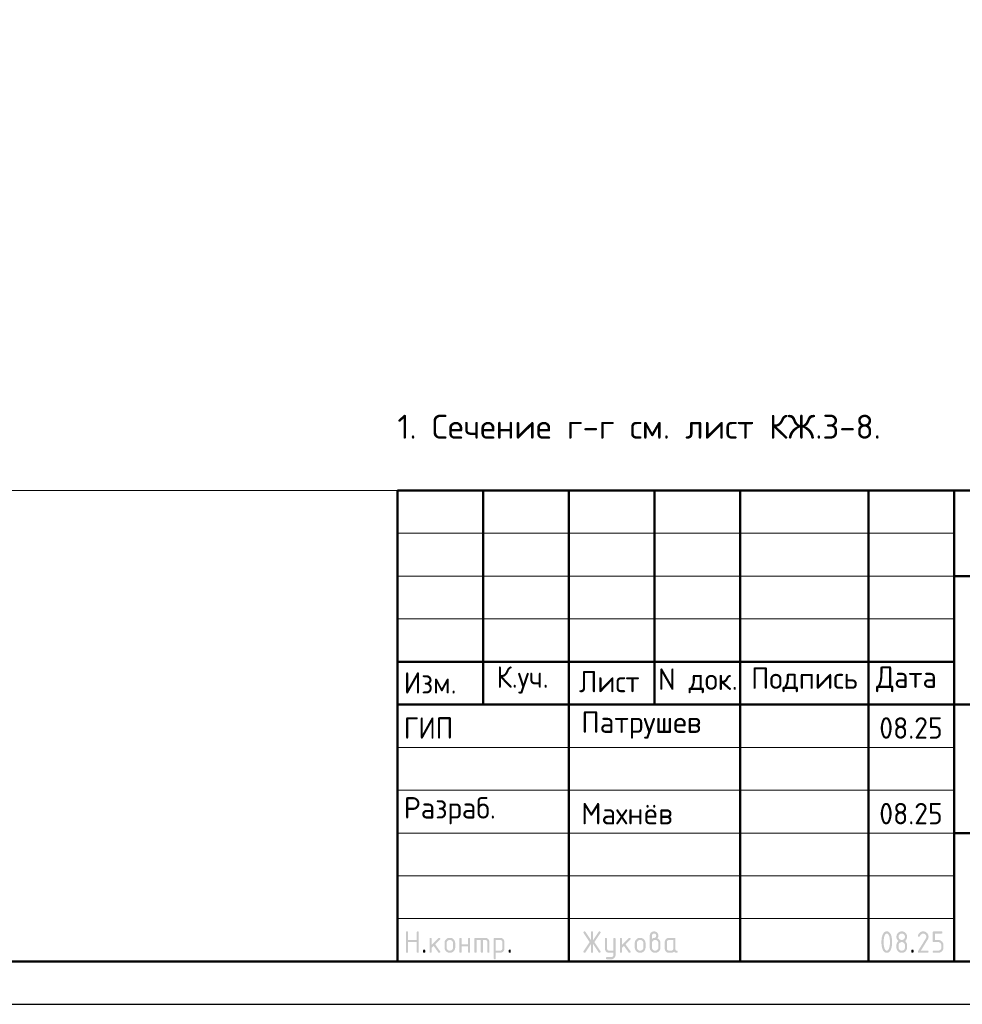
# Model space of a CAD drawing. Header units: millimetres. Extents: x 0 to 59400, y 0 to 42000.
# Tile 22 of 35: x 35989 to 46994, y 0 to 11495. Entities that reach past the tile are written whole.
import ezdxf

# ---------------------------------------------------------------- set-up
doc = ezdxf.new("R2010")
doc.units = ezdxf.units.MM
doc.layers.add('Standard', color=7, linetype='Continuous', lineweight=25)
doc.styles.add('ISOCPEUR', font='txt')

msp = doc.modelspace()

# ---------------------------------------------------------------- hatches: boundary and pattern name
at = {"layer": 'Standard', "linetype": 'Continuous', "lineweight": 25, "transparency": 33554687}
for points in [[(40499, 614), (40499, 839), (40499, 840), (40499, 842), (40499, 843), (40500, 844), (40500, 845), (40501, 846), (40501, 847), (40502, 848), (40503, 849), (40504, 850), (40505, 850), (40506, 851), (40507, 851), (40509, 851), (40510, 851), (40512, 851), (40513, 851), (40515, 851), (40516, 851), (40517, 851), (40518, 850), (40519, 850), (40520, 849), (40521, 848), (40522, 847), (40522, 846), (40523, 845), (40523, 844), (40524, 843), (40524, 842), (40524, 840), (40524, 839), (40524, 751), (40624, 751), (40624, 839), (40624, 840), (40624, 842), (40624, 843), (40625, 844), (40625, 845), (40626, 846), (40626, 847), (40627, 848), (40628, 849), (40629, 850), (40630, 850), (40631, 851), (40632, 851), (40633, 851), (40635, 851), (40636, 851), (40638, 851), (40639, 851), (40641, 851), (40642, 851), (40643, 850), (40644, 850), (40645, 849), (40646, 848), (40647, 847), (40647, 846), (40648, 845), (40648, 844), (40649, 843), (40649, 842), (40649, 840), (40649, 839), (40649, 614), (40649, 612), (40649, 611), (40649, 609), (40648, 608), (40648, 607), (40647, 606), (40647, 605), (40646, 604), (40645, 604), (40644, 603), (40643, 602), (40642, 602), (40641, 602), (40639, 601), (40638, 601), (40636, 601), (40635, 601), (40633, 601), (40632, 602), (40631, 602), (40630, 602), (40629, 603), (40628, 604), (40627, 604), (40626, 605), (40626, 606), (40625, 607), (40625, 608), (40624, 609), (40624, 611), (40624, 612), (40624, 614), (40624, 726), (40524, 726), (40524, 614), (40524, 612), (40524, 611), (40524, 609), (40523, 608), (40523, 607), (40522, 606), (40522, 605), (40521, 604), (40520, 604), (40519, 603), (40518, 602), (40517, 602), (40516, 602), (40515, 601), (40513, 601), (40512, 601), (40510, 601), (40509, 601), (40507, 602), (40506, 602), (40505, 602), (40504, 603), (40503, 604), (40502, 604), (40501, 605), (40501, 606), (40500, 607), (40500, 608), (40499, 609), (40499, 611), (40499, 612)], [(42659, 704), (42594, 607), (42593, 605), (42592, 604), (42591, 603), (42590, 603), (42588, 602), (42587, 602), (42585, 601), (42583, 601), (42582, 601), (42580, 601), (42579, 602), (42578, 602), (42577, 603), (42576, 603), (42575, 604), (42574, 605), (42573, 605), (42573, 606), (42572, 607), (42572, 609), (42571, 610), (42571, 611), (42571, 613), (42571, 614), (42571, 616), (42572, 618), (42572, 619), (42573, 621), (42643, 726), (42573, 832), (42572, 833), (42572, 835), (42571, 837), (42571, 838), (42571, 840), (42571, 841), (42571, 843), (42572, 844), (42572, 845), (42573, 846), (42573, 847), (42574, 848), (42575, 849), (42576, 849), (42577, 850), (42578, 850), (42579, 851), (42581, 851), (42582, 851), (42584, 851), (42585, 851), (42587, 851), (42588, 851), (42589, 850), (42591, 849), (42592, 848), (42593, 847), (42594, 846), (42659, 749), (42659, 839), (42659, 840), (42659, 842), (42659, 843), (42659, 844), (42660, 845), (42660, 846), (42661, 847), (42662, 848), (42662, 849), (42663, 850), (42664, 850), (42666, 851), (42667, 851), (42668, 851), (42669, 851), (42671, 851), (42673, 851), (42674, 851), (42675, 851), (42677, 851), (42678, 850), (42679, 850), (42680, 849), (42680, 848), (42681, 847), (42682, 846), (42682, 845), (42683, 844), (42683, 843), (42683, 842), (42684, 840), (42684, 839), (42684, 749), (42748, 846), (42749, 847), (42750, 848), (42751, 849), (42753, 850), (42754, 851), (42756, 851), (42757, 851), (42759, 851), (42760, 851), (42761, 851), (42762, 851), (42763, 850), (42765, 850), (42766, 849), (42767, 848), (42767, 847), (42768, 847), (42769, 846), (42770, 845), (42770, 843), (42771, 842), (42771, 841), (42771, 840), (42771, 839), (42771, 837), (42771, 835), (42770, 833), (42769, 832), (42699, 726), (42769, 621), (42770, 619), (42771, 617), (42771, 616), (42771, 614), (42771, 613), (42771, 611), (42771, 610), (42770, 609), (42770, 608), (42769, 607), (42768, 606), (42768, 605), (42767, 604), (42766, 603), (42765, 603), (42764, 602), (42763, 602), (42761, 602), (42760, 601), (42759, 601), (42757, 601), (42756, 602), (42754, 602), (42753, 603), (42751, 603), (42750, 604), (42749, 605), (42748, 607), (42684, 704), (42684, 614), (42684, 612), (42683, 611), (42683, 609), (42683, 608), (42682, 607), (42682, 606), (42681, 605), (42680, 604), (42680, 604), (42679, 603), (42678, 602), (42677, 602), (42675, 602), (42674, 601), (42673, 601), (42671, 601), (42669, 601), (42668, 601), (42667, 602), (42666, 602), (42664, 602), (42663, 603), (42662, 604), (42662, 604), (42661, 605), (42660, 606), (42660, 607), (42659, 608), (42659, 609), (42659, 611), (42659, 612), (42659, 614)], [(46537, 851), (46540, 851), (46544, 851), (46547, 851), (46550, 850), (46553, 850), (46556, 849), (46558, 848), (46561, 847), (46564, 846), (46567, 844), (46569, 843), (46572, 841), (46574, 839), (46577, 837), (46579, 835), (46581, 833), (46584, 831), (46586, 828), (46588, 826), (46589, 823), (46591, 821), (46592, 818), (46594, 816), (46595, 813), (46596, 810), (46597, 807), (46598, 804), (46598, 801), (46599, 798), (46599, 795), (46600, 792), (46600, 789), (46600, 784), (46599, 780), (46598, 775), (46597, 771), (46595, 766), (46593, 762), (46591, 757), (46588, 753), (46510, 626), (46587, 626), (46589, 626), (46590, 626), (46591, 626), (46593, 626), (46594, 625), (46595, 625), (46596, 624), (46597, 623), (46597, 622), (46598, 621), (46598, 620), (46599, 619), (46599, 618), (46599, 617), (46600, 615), (46600, 614), (46600, 612), (46599, 611), (46599, 610), (46599, 608), (46598, 607), (46598, 606), (46597, 605), (46597, 604), (46596, 604), (46595, 603), (46594, 602), (46593, 602), (46591, 602), (46590, 601), (46589, 601), (46587, 601), (46487, 601), (46486, 601), (46484, 601), (46483, 602), (46482, 602), (46481, 602), (46480, 603), (46479, 604), (46478, 604), (46477, 605), (46476, 606), (46476, 607), (46475, 608), (46475, 609), (46475, 611), (46475, 612), (46475, 614), (46475, 616), (46475, 617), (46476, 619), (46477, 621), (46568, 768), (46570, 771), (46571, 773), (46572, 776), (46573, 778), (46574, 781), (46574, 783), (46575, 786), (46575, 789), (46575, 793), (46574, 796), (46573, 800), (46572, 803), (46571, 806), (46568, 809), (46566, 813), (46564, 815), (46561, 818), (46558, 820), (46555, 822), (46552, 823), (46548, 825), (46545, 826), (46541, 826), (46537, 826), (46535, 826), (46532, 826), (46529, 825), (46527, 824), (46524, 823), (46522, 822), (46519, 820), (46517, 818), (46514, 816), (46512, 814), (46510, 812), (46507, 809), (46505, 806), (46503, 802), (46500, 799), (46498, 795), (46497, 793), (46496, 792), (46495, 791), (46494, 790), (46492, 790), (46491, 789), (46489, 789), (46487, 789), (46486, 789), (46484, 789), (46483, 789), (46482, 790), (46481, 790), (46480, 791), (46479, 791), (46478, 792), (46477, 793), (46476, 794), (46476, 795), (46475, 796), (46475, 797), (46475, 798), (46475, 800), (46475, 801), (46475, 803), (46475, 804), (46475, 805), (46476, 806), (46479, 812), (46482, 817), (46485, 822), (46488, 826), (46492, 830), (46495, 834), (46499, 837), (46503, 840), (46507, 843), (46511, 845), (46515, 847), (46519, 848), (46523, 850), (46528, 851), (46532, 851)], [(46650, 739), (46650, 839), (46650, 840), (46650, 842), (46650, 843), (46650, 844), (46651, 845), (46651, 846), (46652, 847), (46653, 848), (46653, 849), (46654, 850), (46655, 850), (46657, 851), (46658, 851), (46659, 851), (46660, 851), (46662, 851), (46749, 851), (46751, 851), (46752, 851), (46754, 851), (46755, 851), (46756, 850), (46757, 850), (46758, 849), (46759, 848), (46759, 847), (46760, 846), (46761, 845), (46761, 844), (46761, 843), (46762, 842), (46762, 840), (46762, 839), (46762, 837), (46762, 836), (46761, 834), (46761, 833), (46761, 832), (46760, 831), (46759, 830), (46759, 829), (46758, 829), (46757, 828), (46756, 827), (46755, 827), (46754, 827), (46752, 826), (46751, 826), (46749, 826), (46675, 826), (46675, 751), (46712, 751), (46715, 751), (46718, 751), (46721, 751), (46724, 750), (46727, 750), (46730, 749), (46733, 748), (46736, 747), (46739, 746), (46741, 744), (46744, 743), (46747, 741), (46749, 739), (46751, 737), (46754, 735), (46756, 733), (46758, 731), (46760, 728), (46762, 726), (46764, 723), (46766, 721), (46767, 718), (46769, 715), (46770, 713), (46771, 710), (46772, 707), (46773, 704), (46773, 701), (46774, 698), (46774, 695), (46774, 692), (46774, 689), (46774, 664), (46774, 661), (46774, 657), (46774, 654), (46773, 651), (46773, 648), (46772, 645), (46771, 643), (46770, 640), (46769, 637), (46767, 634), (46766, 632), (46764, 629), (46762, 627), (46760, 624), (46758, 622), (46756, 620), (46754, 617), (46751, 615), (46749, 613), (46746, 612), (46744, 610), (46741, 608), (46739, 607), (46736, 606), (46733, 605), (46730, 604), (46727, 603), (46724, 602), (46721, 602), (46718, 602), (46715, 601), (46712, 601), (46662, 601), (46660, 601), (46659, 601), (46658, 602), (46657, 602), (46655, 602), (46654, 603), (46653, 604), (46653, 604), (46652, 605), (46651, 606), (46651, 607), (46650, 608), (46650, 610), (46650, 611), (46650, 612), (46650, 614), (46650, 615), (46650, 617), (46650, 618), (46650, 619), (46651, 620), (46651, 621), (46652, 622), (46653, 623), (46653, 624), (46654, 625), (46655, 625), (46657, 626), (46658, 626), (46659, 626), (46660, 626), (46662, 626), (46712, 626), (46716, 626), (46719, 627), (46723, 628), (46726, 629), (46730, 630), (46733, 632), (46736, 634), (46738, 637), (46741, 640), (46743, 643), (46745, 646), (46747, 649), (46748, 653), (46749, 656), (46749, 660), (46749, 664), (46749, 689), (46749, 693), (46749, 696), (46748, 700), (46747, 703), (46745, 707), (46743, 710), (46741, 713), (46738, 715), (46736, 718), (46733, 720), (46730, 722), (46726, 724), (46723, 725), (46719, 726), (46716, 726), (46712, 726), (46662, 726), (46660, 726), (46659, 726), (46658, 727), (46657, 727), (46655, 727), (46654, 728), (46653, 729), (46653, 729), (46652, 730), (46651, 731), (46651, 732), (46650, 733), (46650, 734), (46650, 736), (46650, 737)], [(40799, 694), (40878, 773), (40878, 773), (40879, 774), (40880, 775), (40882, 775), (40883, 776), (40884, 776), (40885, 776), (40886, 776), (40888, 776), (40889, 776), (40891, 776), (40892, 775), (40893, 775), (40894, 774), (40895, 774), (40896, 773), (40897, 772), (40897, 771), (40898, 770), (40898, 769), (40899, 768), (40899, 767), (40899, 765), (40899, 764), (40899, 762), (40899, 761), (40898, 760), (40898, 759), (40897, 758), (40897, 757), (40896, 756), (40895, 755), (40840, 700), (40896, 621), (40898, 619), (40898, 617), (40899, 616), (40899, 614), (40899, 612), (40899, 611), (40899, 609), (40898, 608), (40898, 607), (40897, 606), (40897, 605), (40896, 604), (40895, 604), (40894, 603), (40893, 602), (40892, 602), (40891, 602), (40889, 601), (40888, 601), (40886, 601), (40885, 601), (40883, 602), (40882, 602), (40880, 603), (40879, 603), (40878, 604), (40877, 605), (40876, 607), (40822, 682), (40799, 659), (40799, 614), (40799, 612), (40799, 611), (40799, 609), (40798, 608), (40798, 607), (40797, 606), (40797, 605), (40796, 604), (40795, 604), (40794, 603), (40793, 602), (40792, 602), (40791, 602), (40789, 601), (40788, 601), (40786, 601), (40785, 601), (40783, 601), (40782, 602), (40781, 602), (40780, 602), (40779, 603), (40778, 604), (40777, 604), (40776, 605), (40776, 606), (40775, 607), (40775, 608), (40774, 609), (40774, 611), (40774, 612), (40774, 614), (40774, 764), (40774, 765), (40774, 767), (40774, 768), (40775, 769), (40775, 770), (40776, 771), (40776, 772), (40777, 773), (40778, 774), (40779, 774), (40780, 775), (40781, 775), (40782, 776), (40783, 776), (40785, 776), (40786, 776), (40788, 776), (40789, 776), (40791, 776), (40792, 775), (40793, 775), (40794, 774), (40795, 774), (40796, 773), (40797, 772), (40797, 771), (40798, 770), (40798, 769), (40799, 768), (40799, 767), (40799, 765), (40799, 764)], [(41149, 676), (41149, 614), (41149, 612), (41148, 611), (41148, 609), (41148, 608), (41147, 607), (41147, 606), (41146, 605), (41146, 604), (41145, 604), (41144, 603), (41143, 602), (41142, 602), (41140, 602), (41139, 601), (41138, 601), (41136, 601), (41135, 601), (41133, 601), (41132, 602), (41131, 602), (41129, 602), (41129, 603), (41128, 604), (41127, 604), (41126, 605), (41125, 606), (41125, 607), (41124, 608), (41124, 609), (41124, 611), (41124, 612), (41124, 614), (41124, 764), (41124, 765), (41124, 767), (41124, 768), (41124, 769), (41125, 770), (41125, 771), (41126, 772), (41127, 773), (41128, 774), (41129, 774), (41129, 775), (41131, 775), (41132, 776), (41133, 776), (41135, 776), (41136, 776), (41138, 776), (41139, 776), (41140, 776), (41142, 775), (41143, 775), (41144, 774), (41145, 774), (41146, 773), (41146, 772), (41147, 771), (41147, 770), (41148, 769), (41148, 768), (41148, 767), (41149, 765), (41149, 764), (41149, 701), (41223, 701), (41223, 764), (41223, 765), (41224, 767), (41224, 768), (41224, 769), (41225, 770), (41225, 771), (41226, 772), (41226, 773), (41227, 774), (41228, 774), (41229, 775), (41230, 775), (41232, 776), (41233, 776), (41234, 776), (41236, 776), (41237, 776), (41239, 776), (41240, 776), (41241, 775), (41243, 775), (41243, 774), (41244, 774), (41245, 773), (41246, 772), (41247, 771), (41247, 770), (41248, 769), (41248, 768), (41248, 767), (41248, 765), (41248, 764), (41248, 614), (41248, 612), (41248, 611), (41248, 609), (41248, 608), (41247, 607), (41247, 606), (41246, 605), (41245, 604), (41244, 604), (41243, 603), (41243, 602), (41241, 602), (41240, 602), (41239, 601), (41237, 601), (41236, 601), (41234, 601), (41233, 601), (41232, 602), (41230, 602), (41229, 602), (41228, 603), (41227, 604), (41226, 604), (41226, 605), (41225, 606), (41225, 607), (41224, 608), (41224, 609), (41224, 611), (41223, 612), (41223, 614), (41223, 676)], [(41311, 776), (41423, 776), (41426, 776), (41428, 776), (41431, 776), (41433, 775), (41436, 775), (41438, 774), (41440, 773), (41443, 773), (41445, 772), (41447, 770), (41449, 769), (41451, 768), (41453, 767), (41455, 765), (41457, 763), (41459, 762), (41461, 760), (41462, 758), (41464, 756), (41465, 754), (41467, 752), (41468, 750), (41469, 748), (41470, 745), (41471, 743), (41471, 741), (41472, 739), (41472, 736), (41473, 734), (41473, 731), (41473, 729), (41473, 726), (41473, 614), (41473, 612), (41473, 611), (41473, 609), (41473, 608), (41472, 607), (41472, 606), (41471, 605), (41470, 604), (41469, 604), (41468, 603), (41467, 602), (41466, 602), (41465, 602), (41464, 601), (41462, 601), (41461, 601), (41459, 601), (41458, 601), (41457, 602), (41455, 602), (41454, 602), (41453, 603), (41452, 604), (41451, 604), (41451, 605), (41450, 606), (41449, 607), (41449, 608), (41449, 609), (41448, 611), (41448, 612), (41448, 614), (41448, 726), (41448, 729), (41448, 731), (41447, 734), (41446, 736), (41446, 738), (41444, 740), (41443, 742), (41441, 744), (41439, 746), (41437, 747), (41435, 748), (41433, 749), (41431, 750), (41428, 751), (41426, 751), (41423, 751), (41398, 751), (41398, 614), (41398, 612), (41398, 611), (41398, 609), (41398, 608), (41397, 607), (41397, 606), (41396, 605), (41395, 604), (41395, 604), (41394, 603), (41393, 602), (41391, 602), (41390, 602), (41389, 601), (41387, 601), (41386, 601), (41384, 601), (41383, 601), (41382, 602), (41380, 602), (41379, 602), (41378, 603), (41377, 604), (41377, 604), (41376, 605), (41375, 606), (41375, 607), (41374, 608), (41374, 609), (41374, 611), (41373, 612), (41373, 614), (41373, 751), (41324, 751), (41324, 614), (41324, 612), (41323, 611), (41323, 609), (41323, 608), (41322, 607), (41322, 606), (41321, 605), (41320, 604), (41320, 604), (41319, 603), (41318, 602), (41316, 602), (41315, 602), (41314, 601), (41313, 601), (41311, 601), (41309, 601), (41308, 601), (41307, 602), (41306, 602), (41304, 602), (41303, 603), (41302, 604), (41302, 604), (41301, 605), (41300, 606), (41300, 607), (41299, 608), (41299, 609), (41299, 611), (41298, 612), (41298, 614), (41298, 764), (41298, 765), (41299, 767), (41299, 768), (41299, 769), (41300, 770), (41300, 771), (41301, 772), (41302, 773), (41302, 774), (41303, 774), (41304, 775), (41305, 775), (41307, 776), (41308, 776), (41309, 776)], [(42921, 576), (42921, 601), (42871, 601), (42868, 601), (42866, 602), (42863, 602), (42861, 602), (42858, 603), (42856, 603), (42854, 604), (42852, 605), (42849, 606), (42847, 607), (42845, 608), (42843, 609), (42841, 611), (42839, 612), (42837, 614), (42836, 616), (42834, 618), (42832, 620), (42831, 622), (42829, 624), (42828, 626), (42827, 628), (42826, 630), (42825, 632), (42824, 634), (42823, 637), (42822, 639), (42822, 641), (42822, 644), (42821, 646), (42821, 649), (42821, 651), (42821, 764), (42821, 765), (42821, 767), (42821, 768), (42822, 769), (42822, 770), (42823, 771), (42823, 772), (42824, 773), (42825, 774), (42826, 774), (42827, 775), (42828, 775), (42829, 776), (42831, 776), (42832, 776), (42834, 776), (42835, 776), (42837, 776), (42838, 776), (42839, 775), (42840, 775), (42841, 774), (42842, 774), (42843, 773), (42844, 772), (42844, 771), (42845, 770), (42845, 769), (42846, 768), (42846, 767), (42846, 765), (42846, 764), (42846, 651), (42846, 649), (42847, 646), (42847, 644), (42848, 642), (42849, 640), (42850, 638), (42852, 636), (42854, 634), (42855, 632), (42857, 630), (42859, 629), (42862, 628), (42864, 627), (42866, 627), (42868, 626), (42871, 626), (42921, 626), (42921, 764), (42921, 765), (42921, 767), (42921, 768), (42922, 769), (42922, 770), (42923, 771), (42923, 772), (42924, 773), (42925, 774), (42926, 774), (42927, 775), (42928, 775), (42929, 776), (42930, 776), (42932, 776), (42933, 776), (42935, 776), (42936, 776), (42938, 776), (42939, 775), (42940, 775), (42941, 774), (42942, 774), (42943, 773), (42944, 772), (42944, 771), (42945, 770), (42945, 769), (42945, 768), (42946, 767), (42946, 765), (42946, 764), (42946, 576), (42946, 574), (42946, 571), (42945, 569), (42945, 566), (42945, 564), (42944, 562), (42943, 559), (42942, 557), (42941, 555), (42940, 553), (42939, 551), (42938, 549), (42937, 547), (42935, 545), (42933, 543), (42932, 541), (42930, 539), (42928, 538), (42926, 536), (42924, 535), (42922, 533), (42920, 532), (42918, 531), (42916, 530), (42914, 529), (42911, 528), (42909, 528), (42907, 527), (42904, 527), (42902, 527), (42899, 526), (42897, 526), (42846, 526), (42845, 526), (42843, 527), (42842, 527), (42841, 527), (42840, 528), (42839, 528), (42838, 529), (42837, 529), (42836, 530), (42835, 531), (42835, 532), (42834, 533), (42834, 535), (42834, 536), (42834, 537), (42834, 539), (42834, 540), (42834, 541), (42834, 542), (42835, 544), (42835, 545), (42836, 546), (42836, 547), (42837, 548), (42838, 549), (42839, 549), (42840, 550), (42842, 550), (42843, 551), (42844, 551), (42845, 551), (42846, 551), (42896, 551), (42899, 551), (42901, 552), (42903, 552), (42906, 553), (42908, 554), (42910, 555), (42912, 557), (42914, 558), (42915, 560), (42917, 562), (42918, 564), (42919, 566), (42920, 568), (42920, 571), (42921, 573)], [(43021, 694), (43100, 773), (43100, 773), (43101, 774), (43102, 775), (43104, 775), (43105, 776), (43106, 776), (43107, 776), (43108, 776), (43110, 776), (43111, 776), (43113, 776), (43114, 775), (43115, 775), (43116, 774), (43117, 774), (43118, 773), (43119, 772), (43119, 771), (43120, 770), (43120, 769), (43121, 768), (43121, 767), (43121, 765), (43121, 764), (43121, 762), (43121, 761), (43121, 760), (43120, 759), (43120, 758), (43119, 757), (43118, 756), (43117, 755), (43062, 700), (43119, 621), (43120, 619), (43120, 617), (43121, 616), (43121, 614), (43121, 612), (43121, 611), (43121, 609), (43120, 608), (43120, 607), (43119, 606), (43119, 605), (43118, 604), (43117, 604), (43116, 603), (43115, 602), (43114, 602), (43113, 602), (43111, 601), (43110, 601), (43108, 601), (43107, 601), (43105, 602), (43104, 602), (43103, 603), (43101, 603), (43100, 604), (43099, 605), (43098, 607), (43044, 682), (43021, 659), (43021, 614), (43021, 612), (43021, 611), (43021, 609), (43020, 608), (43020, 607), (43019, 606), (43019, 605), (43018, 604), (43017, 604), (43016, 603), (43015, 602), (43014, 602), (43013, 602), (43011, 601), (43010, 601), (43008, 601), (43007, 601), (43006, 601), (43004, 602), (43003, 602), (43002, 602), (43001, 603), (43000, 604), (42999, 604), (42998, 605), (42998, 606), (42997, 607), (42997, 608), (42996, 609), (42996, 611), (42996, 612), (42996, 614), (42996, 764), (42996, 765), (42996, 767), (42996, 768), (42997, 769), (42997, 770), (42998, 771), (42998, 772), (42999, 773), (43000, 774), (43001, 774), (43002, 775), (43003, 775), (43004, 776), (43006, 776), (43007, 776), (43008, 776), (43010, 776), (43011, 776), (43013, 776), (43014, 775), (43015, 775), (43016, 774), (43017, 774), (43018, 773), (43019, 772), (43019, 771), (43020, 770), (43020, 769), (43021, 768), (43021, 767), (43021, 765), (43021, 764)], [(40699, 626), (40699, 628), (40699, 629), (40699, 631), (40700, 632), (40700, 633), (40701, 634), (40701, 635), (40702, 636), (40703, 637), (40704, 637), (40705, 638), (40706, 638), (40707, 638), (40709, 639), (40710, 639), (40712, 639), (40713, 639), (40714, 639), (40716, 638), (40717, 638), (40718, 638), (40719, 637), (40720, 637), (40721, 636), (40722, 635), (40722, 634), (40723, 633), (40723, 632), (40724, 631), (40724, 629), (40724, 628), (40724, 626), (40724, 614), (40724, 612), (40724, 611), (40724, 610), (40723, 608), (40723, 607), (40722, 606), (40722, 605), (40721, 604), (40720, 604), (40719, 603), (40718, 602), (40717, 602), (40716, 602), (40714, 601), (40713, 601), (40712, 601), (40710, 601), (40709, 601), (40707, 602), (40706, 602), (40705, 602), (40704, 603), (40703, 604), (40702, 604), (40701, 605), (40701, 606), (40700, 607), (40700, 608), (40699, 610), (40699, 611), (40699, 612), (40699, 614)], [(41698, 626), (41698, 628), (41698, 629), (41699, 631), (41699, 632), (41699, 633), (41700, 634), (41701, 635), (41701, 636), (41702, 637), (41703, 637), (41704, 638), (41705, 638), (41707, 638), (41708, 639), (41709, 639), (41711, 639), (41712, 639), (41714, 639), (41715, 638), (41716, 638), (41717, 638), (41718, 637), (41719, 637), (41720, 636), (41721, 635), (41722, 634), (41722, 633), (41723, 632), (41723, 631), (41723, 629), (41723, 628), (41723, 626), (41723, 614), (41723, 612), (41723, 611), (41723, 610), (41723, 608), (41722, 607), (41722, 606), (41721, 605), (41720, 604), (41719, 604), (41718, 603), (41717, 602), (41716, 602), (41715, 602), (41714, 601), (41712, 601), (41711, 601), (41709, 601), (41708, 601), (41707, 602), (41705, 602), (41704, 602), (41703, 603), (41702, 604), (41701, 604), (41701, 605), (41700, 606), (41699, 607), (41699, 608), (41699, 610), (41698, 611), (41698, 612), (41698, 614)], [(46400, 626), (46400, 628), (46400, 629), (46400, 631), (46401, 632), (46401, 633), (46402, 634), (46402, 635), (46403, 636), (46404, 637), (46405, 637), (46406, 638), (46407, 638), (46408, 638), (46409, 639), (46411, 639), (46412, 639), (46414, 639), (46415, 639), (46417, 638), (46418, 638), (46419, 638), (46420, 637), (46421, 637), (46422, 636), (46423, 635), (46423, 634), (46424, 633), (46424, 632), (46424, 631), (46425, 629), (46425, 628), (46425, 626), (46425, 614), (46425, 612), (46425, 611), (46424, 610), (46424, 608), (46424, 607), (46423, 606), (46423, 605), (46422, 604), (46421, 604), (46420, 603), (46419, 602), (46418, 602), (46417, 602), (46415, 601), (46414, 601), (46412, 601), (46411, 601), (46409, 601), (46408, 602), (46407, 602), (46406, 602), (46405, 603), (46404, 604), (46403, 604), (46402, 605), (46402, 606), (46401, 607), (46401, 608), (46400, 610), (46400, 611), (46400, 612), (46400, 614)]]:
    msp.add_hatch(color=7, dxfattribs=at).paths.add_polyline_path(points, flags=16)
h = msp.add_hatch(color=7, dxfattribs=at)
h.paths.add_polyline_path([(43371, 764), (43375, 767), (43379, 769), (43382, 772), (43386, 773), (43390, 775), (43393, 775), (43397, 776), (43400, 776), (43402, 776), (43404, 777), (43406, 777), (43407, 778), (43409, 779), (43411, 781), (43413, 783), (43414, 785), (43416, 787), (43417, 789), (43418, 791), (43419, 793), (43420, 795), (43420, 797), (43421, 799), (43421, 801), (43421, 804), (43420, 806), (43420, 809), (43419, 811), (43418, 813), (43417, 815), (43415, 817), (43414, 819), (43412, 821), (43410, 822), (43408, 824), (43405, 824), (43403, 825), (43401, 826), (43398, 826), (43396, 826), (43393, 826), (43391, 826), (43388, 825), (43386, 824), (43384, 823), (43382, 822), (43380, 821), (43378, 819), (43376, 817), (43375, 815), (43373, 813), (43373, 811), (43372, 809), (43371, 806), (43371, 804), (43371, 801)])
h.paths.add_polyline_path([(43433, 771), (43437, 769), (43441, 767), (43445, 765), (43448, 762), (43452, 759), (43455, 756), (43458, 752), (43460, 748), (43463, 744), (43465, 740), (43467, 736), (43468, 732), (43469, 727), (43470, 723), (43470, 718), (43470, 714), (43470, 664), (43470, 661), (43470, 657), (43470, 654), (43469, 651), (43469, 648), (43468, 645), (43467, 642), (43466, 640), (43465, 637), (43463, 634), (43462, 632), (43460, 629), (43458, 627), (43456, 624), (43454, 622), (43452, 619), (43450, 617), (43448, 615), (43445, 613), (43443, 612), (43440, 610), (43437, 608), (43435, 607), (43432, 606), (43429, 605), (43426, 604), (43424, 603), (43421, 602), (43418, 602), (43414, 602), (43411, 601), (43408, 601), (43405, 601), (43402, 602), (43399, 602), (43396, 602), (43393, 603), (43390, 604), (43387, 605), (43384, 606), (43381, 607), (43379, 608), (43376, 610), (43373, 612), (43371, 613), (43368, 615), (43366, 617), (43364, 620), (43362, 622), (43360, 624), (43358, 627), (43356, 629), (43354, 632), (43353, 634), (43351, 637), (43350, 640), (43349, 643), (43348, 645), (43347, 648), (43347, 651), (43346, 654), (43346, 657), (43346, 661), (43346, 664), (43346, 801), (43346, 804), (43346, 806), (43346, 809), (43347, 811), (43347, 814), (43348, 816), (43348, 818), (43349, 821), (43350, 823), (43351, 825), (43353, 827), (43354, 829), (43355, 831), (43357, 833), (43358, 835), (43360, 837), (43362, 839), (43364, 840), (43366, 842), (43368, 843), (43370, 845), (43372, 846), (43374, 847), (43376, 848), (43379, 849), (43381, 849), (43383, 850), (43386, 850), (43388, 851), (43390, 851), (43393, 851), (43396, 851), (43398, 851), (43401, 851), (43403, 851), (43406, 850), (43408, 850), (43410, 849), (43413, 849), (43415, 848), (43417, 847), (43419, 846), (43421, 844), (43423, 843), (43425, 842), (43427, 840), (43429, 839), (43431, 837), (43433, 835), (43434, 833), (43436, 831), (43437, 829), (43439, 827), (43440, 825), (43441, 823), (43442, 821), (43443, 818), (43443, 816), (43444, 814), (43445, 811), (43445, 809), (43445, 806), (43445, 804), (43445, 801), (43445, 797), (43445, 792), (43444, 788), (43442, 784), (43441, 781), (43438, 777), (43436, 774)], flags=16)
h.paths.add_polyline_path([(43445, 664), (43445, 714), (43445, 718), (43445, 721), (43444, 725), (43443, 728), (43441, 732), (43439, 735), (43437, 738), (43435, 740), (43432, 743), (43429, 745), (43426, 747), (43423, 749), (43419, 750), (43416, 751), (43412, 751), (43408, 751), (43404, 751), (43401, 751), (43397, 750), (43394, 749), (43390, 747), (43387, 745), (43384, 743), (43382, 740), (43379, 738), (43377, 735), (43375, 732), (43373, 728), (43372, 725), (43371, 721), (43371, 718), (43371, 714), (43371, 664), (43371, 660), (43371, 656), (43372, 653), (43373, 649), (43375, 646), (43377, 643), (43379, 640), (43382, 637), (43384, 634), (43387, 632), (43390, 630), (43394, 629), (43397, 628), (43401, 627), (43404, 626), (43408, 626), (43412, 626), (43416, 627), (43419, 628), (43423, 629), (43426, 630), (43429, 633), (43432, 635), (43435, 637), (43437, 640), (43439, 643), (43441, 646), (43443, 649), (43444, 653), (43445, 656), (43445, 660)])
h = msp.add_hatch(color=7, dxfattribs=at)
h.paths.add_polyline_path([(46150, 726), (46150, 734), (46149, 742), (46149, 749), (46148, 756), (46147, 764), (46146, 771), (46145, 778), (46143, 785), (46142, 790), (46141, 795), (46139, 799), (46138, 803), (46136, 807), (46134, 810), (46132, 813), (46131, 816), (46129, 818), (46127, 820), (46124, 822), (46122, 824), (46120, 825), (46118, 826), (46115, 826), (46112, 826), (46110, 826), (46108, 826), (46105, 825), (46103, 824), (46101, 822), (46099, 820), (46096, 818), (46095, 816), (46093, 813), (46091, 810), (46089, 807), (46088, 803), (46086, 799), (46085, 794), (46083, 790), (46082, 785), (46080, 778), (46079, 770), (46078, 763), (46077, 756), (46076, 749), (46076, 741), (46075, 734), (46075, 726), (46075, 719), (46076, 711), (46076, 704), (46077, 696), (46078, 689), (46079, 682), (46080, 675), (46082, 668), (46083, 663), (46084, 658), (46086, 654), (46087, 650), (46089, 646), (46091, 643), (46093, 639), (46094, 637), (46096, 634), (46098, 632), (46101, 630), (46103, 629), (46105, 628), (46107, 627), (46110, 626), (46112, 626), (46115, 626), (46118, 627), (46120, 628), (46122, 629), (46124, 630), (46127, 632), (46129, 634), (46131, 637), (46132, 639), (46134, 643), (46136, 646), (46138, 650), (46139, 654), (46141, 658), (46142, 663), (46143, 668), (46145, 675), (46146, 682), (46147, 689), (46148, 696), (46149, 704), (46149, 711), (46150, 719)])
h.paths.add_polyline_path([(46175, 726), (46175, 721), (46175, 715), (46175, 710), (46174, 705), (46174, 699), (46173, 694), (46173, 689), (46172, 685), (46171, 680), (46171, 675), (46170, 671), (46169, 666), (46168, 662), (46166, 657), (46165, 653), (46164, 649), (46162, 643), (46160, 638), (46157, 633), (46155, 628), (46152, 624), (46149, 620), (46146, 616), (46143, 613), (46140, 610), (46136, 608), (46133, 606), (46129, 604), (46125, 603), (46121, 602), (46117, 601), (46112, 601), (46108, 601), (46104, 602), (46100, 603), (46096, 604), (46092, 606), (46089, 608), (46085, 610), (46082, 613), (46079, 616), (46076, 620), (46073, 624), (46070, 628), (46068, 632), (46065, 638), (46063, 643), (46061, 649), (46060, 653), (46059, 657), (46057, 661), (46056, 666), (46055, 670), (46054, 675), (46054, 680), (46053, 684), (46052, 689), (46052, 694), (46051, 699), (46051, 705), (46050, 710), (46050, 715), (46050, 721), (46050, 726), (46050, 732), (46050, 737), (46050, 743), (46051, 748), (46051, 753), (46052, 758), (46052, 763), (46053, 768), (46054, 773), (46054, 778), (46055, 782), (46056, 787), (46057, 791), (46059, 795), (46060, 800), (46061, 804), (46063, 810), (46065, 815), (46068, 820), (46070, 825), (46073, 829), (46076, 833), (46079, 836), (46082, 839), (46085, 842), (46089, 845), (46092, 847), (46096, 848), (46100, 850), (46104, 851), (46108, 851), (46112, 851), (46117, 851), (46121, 851), (46125, 850), (46129, 848), (46133, 847), (46136, 845), (46140, 842), (46143, 839), (46146, 836), (46149, 833), (46152, 829), (46155, 824), (46157, 820), (46160, 815), (46162, 810), (46164, 804), (46165, 799), (46166, 795), (46168, 791), (46169, 787), (46170, 782), (46171, 777), (46171, 773), (46172, 768), (46173, 763), (46173, 758), (46174, 753), (46174, 748), (46175, 743), (46175, 737), (46175, 732)], flags=16)
h = msp.add_hatch(color=7, dxfattribs=at)
h.paths.add_polyline_path([(46287, 626), (46291, 626), (46295, 627), (46298, 628), (46302, 629), (46305, 630), (46308, 632), (46311, 634), (46314, 637), (46317, 640), (46319, 643), (46321, 646), (46322, 649), (46323, 653), (46324, 656), (46325, 660), (46325, 664), (46325, 689), (46325, 693), (46324, 696), (46323, 700), (46322, 703), (46321, 707), (46319, 710), (46316, 713), (46314, 715), (46311, 718), (46308, 720), (46305, 722), (46302, 724), (46298, 725), (46295, 726), (46291, 726), (46287, 726), (46283, 726), (46280, 726), (46276, 725), (46273, 724), (46270, 722), (46267, 720), (46264, 718), (46261, 715), (46258, 713), (46256, 710), (46254, 707), (46253, 703), (46251, 700), (46251, 696), (46250, 693), (46250, 689), (46250, 664), (46250, 660), (46251, 656), (46251, 653), (46253, 649), (46254, 646), (46256, 643), (46258, 640), (46261, 637), (46264, 634), (46267, 632), (46270, 630), (46273, 629), (46276, 628), (46280, 627), (46283, 626)])
h.paths.add_polyline_path([(46287, 601), (46284, 601), (46281, 602), (46278, 602), (46275, 602), (46272, 603), (46269, 604), (46266, 605), (46263, 606), (46261, 607), (46258, 608), (46255, 610), (46253, 612), (46250, 613), (46248, 615), (46245, 617), (46243, 620), (46241, 622), (46239, 624), (46237, 627), (46235, 629), (46234, 632), (46232, 634), (46231, 637), (46230, 640), (46228, 643), (46228, 645), (46227, 648), (46226, 651), (46226, 654), (46225, 657), (46225, 661), (46225, 664), (46225, 689), (46225, 693), (46225, 696), (46226, 700), (46227, 704), (46227, 707), (46228, 710), (46230, 714), (46231, 717), (46233, 720), (46235, 723), (46237, 726), (46239, 729), (46241, 731), (46244, 734), (46247, 736), (46250, 739), (46247, 741), (46244, 744), (46241, 746), (46239, 749), (46237, 752), (46235, 755), (46233, 758), (46231, 761), (46230, 764), (46228, 767), (46227, 771), (46227, 774), (46226, 778), (46225, 781), (46225, 785), (46225, 789), (46225, 792), (46225, 795), (46226, 798), (46226, 801), (46227, 804), (46228, 807), (46228, 810), (46230, 813), (46231, 816), (46232, 818), (46234, 821), (46235, 823), (46237, 826), (46239, 828), (46241, 831), (46243, 833), (46245, 835), (46248, 837), (46250, 839), (46253, 841), (46255, 843), (46258, 844), (46261, 846), (46263, 847), (46266, 848), (46269, 849), (46272, 850), (46275, 850), (46278, 851), (46281, 851), (46284, 851), (46287, 851), (46291, 851), (46294, 851), (46297, 851), (46300, 850), (46303, 850), (46306, 849), (46309, 848), (46311, 847), (46314, 846), (46317, 844), (46319, 843), (46322, 841), (46324, 839), (46327, 837), (46329, 835), (46331, 833), (46334, 831), (46336, 828), (46338, 826), (46339, 823), (46341, 821), (46343, 818), (46344, 816), (46345, 813), (46346, 810), (46347, 807), (46348, 804), (46349, 801), (46349, 798), (46349, 795), (46350, 792), (46350, 789), (46350, 785), (46349, 781), (46349, 778), (46348, 774), (46347, 771), (46346, 767), (46345, 764), (46343, 761), (46342, 758), (46340, 755), (46338, 752), (46336, 749), (46333, 746), (46331, 744), (46328, 741), (46325, 739), (46329, 735), (46333, 732), (46337, 728), (46339, 724), (46342, 719), (46344, 715), (46346, 710), (46347, 705), (46348, 704), (46348, 702), (46348, 701), (46348, 699), (46349, 697), (46349, 695), (46349, 692), (46349, 690), (46349, 687), (46349, 684), (46350, 681), (46350, 678), (46350, 675), (46350, 671), (46350, 668), (46350, 664), (46350, 661), (46349, 657), (46349, 654), (46349, 651), (46348, 648), (46347, 645), (46346, 643), (46345, 640), (46344, 637), (46343, 634), (46341, 632), (46339, 629), (46338, 627), (46336, 624), (46334, 622), (46331, 620), (46329, 617), (46327, 615), (46324, 613), (46322, 612), (46319, 610), (46317, 608), (46314, 607), (46311, 606), (46309, 605), (46306, 604), (46303, 603), (46300, 602), (46297, 602), (46294, 602), (46291, 601)], flags=16)
h.paths.add_polyline_path([(46287, 751), (46291, 751), (46295, 752), (46298, 753), (46302, 754), (46305, 755), (46308, 757), (46311, 759), (46314, 762), (46317, 765), (46319, 768), (46321, 771), (46322, 774), (46323, 778), (46324, 781), (46325, 785), (46325, 789), (46325, 793), (46324, 796), (46323, 800), (46322, 803), (46321, 806), (46319, 809), (46316, 812), (46314, 815), (46311, 818), (46308, 820), (46305, 822), (46302, 823), (46298, 825), (46295, 826), (46291, 826), (46287, 826), (46283, 826), (46280, 826), (46276, 825), (46273, 823), (46270, 822), (46267, 820), (46264, 818), (46261, 815), (46258, 813), (46256, 810), (46254, 807), (46253, 803), (46251, 800), (46251, 796), (46250, 793), (46250, 789), (46250, 785), (46251, 781), (46251, 778), (46253, 774), (46254, 771), (46256, 768), (46258, 765), (46261, 762), (46264, 759), (46267, 757), (46270, 755), (46273, 754), (46276, 753), (46280, 752), (46283, 751)])
h = msp.add_hatch(color=7, dxfattribs=at)
h.paths.add_polyline_path([(40949, 664), (40949, 714), (40949, 717), (40949, 720), (40949, 723), (40950, 726), (40950, 729), (40951, 732), (40952, 735), (40953, 738), (40954, 740), (40956, 743), (40957, 746), (40959, 748), (40961, 751), (40963, 753), (40965, 756), (40967, 758), (40969, 760), (40972, 762), (40974, 764), (40977, 766), (40979, 768), (40982, 769), (40984, 770), (40987, 772), (40990, 773), (40993, 774), (40996, 774), (40999, 775), (41002, 776), (41005, 776), (41008, 776), (41011, 776), (41014, 776), (41018, 776), (41021, 776), (41024, 775), (41027, 774), (41030, 774), (41033, 773), (41035, 772), (41038, 770), (41041, 769), (41043, 768), (41046, 766), (41048, 764), (41051, 762), (41053, 760), (41055, 758), (41058, 756), (41060, 753), (41062, 751), (41063, 749), (41065, 746), (41066, 743), (41068, 741), (41069, 738), (41070, 735), (41071, 732), (41072, 729), (41072, 726), (41073, 723), (41073, 720), (41074, 717), (41074, 714), (41074, 664), (41074, 660), (41073, 657), (41073, 654), (41072, 651), (41072, 648), (41071, 645), (41070, 642), (41069, 640), (41068, 637), (41066, 634), (41065, 632), (41063, 629), (41062, 627), (41060, 624), (41058, 622), (41055, 620), (41053, 617), (41051, 615), (41048, 613), (41046, 612), (41043, 610), (41041, 608), (41038, 607), (41035, 606), (41032, 605), (41029, 604), (41027, 603), (41024, 602), (41021, 602), (41017, 602), (41014, 601), (41011, 601), (41008, 601), (41005, 602), (41002, 602), (40999, 602), (40996, 603), (40993, 604), (40990, 605), (40987, 606), (40984, 607), (40982, 608), (40979, 610), (40977, 612), (40974, 613), (40972, 615), (40969, 617), (40967, 620), (40965, 622), (40963, 624), (40961, 627), (40959, 629), (40957, 632), (40956, 634), (40954, 637), (40953, 640), (40952, 642), (40951, 645), (40950, 648), (40950, 651), (40949, 654), (40949, 657), (40949, 660)], flags=16)
h.paths.add_polyline_path([(41048, 664), (41048, 714), (41048, 718), (41048, 721), (41047, 725), (41046, 728), (41044, 732), (41042, 735), (41040, 738), (41038, 740), (41035, 743), (41032, 745), (41029, 747), (41025, 749), (41022, 750), (41019, 751), (41015, 751), (41011, 751), (41007, 751), (41004, 751), (41000, 750), (40997, 749), (40994, 747), (40990, 745), (40987, 743), (40985, 740), (40982, 738), (40980, 735), (40978, 732), (40977, 728), (40975, 725), (40974, 721), (40974, 718), (40974, 714), (40974, 664), (40974, 660), (40974, 656), (40975, 653), (40977, 649), (40978, 646), (40980, 643), (40982, 640), (40985, 637), (40987, 634), (40990, 632), (40993, 630), (40997, 629), (41000, 628), (41004, 627), (41007, 626), (41011, 626), (41015, 626), (41019, 627), (41022, 628), (41025, 629), (41029, 630), (41032, 633), (41035, 635), (41038, 637), (41040, 640), (41042, 643), (41044, 646), (41046, 649), (41047, 653), (41048, 656), (41048, 660)])
h = msp.add_hatch(color=7, dxfattribs=at)
h.paths.add_polyline_path([(41523, 764), (41523, 765), (41524, 767), (41524, 768), (41524, 769), (41525, 770), (41525, 771), (41526, 772), (41527, 773), (41527, 774), (41528, 774), (41529, 775), (41530, 775), (41532, 776), (41533, 776), (41534, 776), (41536, 776), (41598, 776), (41601, 776), (41603, 776), (41606, 776), (41608, 775), (41611, 775), (41613, 774), (41615, 773), (41618, 773), (41620, 772), (41622, 770), (41624, 769), (41626, 768), (41628, 767), (41630, 765), (41632, 763), (41634, 762), (41636, 760), (41637, 758), (41639, 756), (41640, 754), (41641, 752), (41643, 750), (41644, 748), (41645, 746), (41645, 743), (41646, 741), (41647, 739), (41647, 736), (41648, 734), (41648, 731), (41648, 729), (41648, 726), (41648, 651), (41648, 649), (41648, 646), (41648, 644), (41647, 641), (41647, 639), (41646, 637), (41645, 634), (41645, 632), (41644, 630), (41643, 628), (41641, 626), (41640, 624), (41639, 622), (41637, 620), (41636, 618), (41634, 616), (41632, 614), (41630, 612), (41628, 611), (41626, 609), (41624, 608), (41622, 607), (41620, 606), (41618, 605), (41615, 604), (41613, 603), (41611, 603), (41608, 602), (41606, 602), (41603, 602), (41601, 601), (41598, 601), (41548, 601), (41548, 539), (41548, 537), (41548, 536), (41548, 535), (41548, 533), (41547, 532), (41547, 531), (41546, 530), (41545, 529), (41545, 529), (41544, 528), (41543, 528), (41541, 527), (41540, 527), (41539, 527), (41538, 526), (41536, 526), (41534, 526), (41533, 527), (41532, 527), (41530, 527), (41529, 528), (41528, 528), (41527, 529), (41527, 529), (41526, 530), (41525, 531), (41525, 532), (41524, 533), (41524, 535), (41524, 536), (41523, 537), (41523, 539)], flags=16)
h.paths.add_polyline_path([(41548, 751), (41548, 626), (41598, 626), (41601, 626), (41603, 627), (41606, 627), (41608, 628), (41610, 629), (41612, 630), (41614, 632), (41616, 634), (41618, 635), (41619, 637), (41620, 639), (41621, 642), (41622, 644), (41623, 646), (41623, 649), (41623, 651), (41623, 726), (41623, 729), (41623, 731), (41622, 734), (41621, 736), (41620, 738), (41619, 740), (41618, 742), (41616, 744), (41614, 746), (41612, 747), (41610, 748), (41608, 749), (41606, 750), (41603, 751), (41601, 751), (41598, 751)])
h = msp.add_hatch(color=7, dxfattribs=at)
h.paths.add_polyline_path([(43171, 664), (43171, 714), (43171, 717), (43171, 720), (43171, 723), (43172, 726), (43173, 729), (43173, 732), (43174, 735), (43175, 738), (43177, 740), (43178, 743), (43179, 746), (43181, 748), (43183, 751), (43185, 753), (43187, 756), (43189, 758), (43191, 760), (43194, 762), (43196, 764), (43199, 766), (43201, 768), (43204, 769), (43206, 770), (43209, 772), (43212, 773), (43215, 774), (43218, 774), (43221, 775), (43224, 776), (43227, 776), (43230, 776), (43233, 776), (43236, 776), (43240, 776), (43243, 776), (43246, 775), (43249, 774), (43252, 774), (43255, 773), (43257, 772), (43260, 770), (43263, 769), (43265, 768), (43268, 766), (43271, 764), (43273, 762), (43275, 760), (43278, 758), (43280, 756), (43282, 753), (43284, 751), (43285, 749), (43287, 746), (43289, 743), (43290, 741), (43291, 738), (43292, 735), (43293, 732), (43294, 729), (43294, 726), (43295, 723), (43295, 720), (43296, 717), (43296, 714), (43296, 664), (43296, 660), (43295, 657), (43295, 654), (43294, 651), (43294, 648), (43293, 645), (43292, 642), (43291, 640), (43290, 637), (43288, 634), (43287, 632), (43285, 629), (43284, 627), (43282, 624), (43280, 622), (43277, 620), (43275, 617), (43273, 615), (43270, 613), (43268, 612), (43265, 610), (43263, 608), (43260, 607), (43257, 606), (43254, 605), (43252, 604), (43249, 603), (43246, 602), (43243, 602), (43240, 602), (43236, 601), (43233, 601), (43230, 601), (43227, 602), (43224, 602), (43221, 602), (43218, 603), (43215, 604), (43212, 605), (43209, 606), (43206, 607), (43204, 608), (43201, 610), (43199, 612), (43196, 613), (43194, 615), (43191, 617), (43189, 620), (43187, 622), (43185, 624), (43183, 627), (43181, 629), (43179, 632), (43178, 634), (43177, 637), (43175, 640), (43174, 642), (43173, 645), (43173, 648), (43172, 651), (43171, 654), (43171, 657), (43171, 660)], flags=16)
h.paths.add_polyline_path([(43271, 664), (43271, 714), (43271, 718), (43270, 721), (43269, 725), (43268, 728), (43266, 732), (43264, 735), (43262, 738), (43260, 740), (43257, 743), (43254, 745), (43251, 747), (43248, 749), (43244, 750), (43241, 751), (43237, 751), (43233, 751), (43229, 751), (43226, 751), (43222, 750), (43219, 749), (43216, 747), (43213, 745), (43210, 743), (43207, 740), (43204, 738), (43202, 735), (43200, 732), (43199, 728), (43197, 725), (43197, 721), (43196, 718), (43196, 714), (43196, 664), (43196, 660), (43197, 656), (43197, 653), (43199, 649), (43200, 646), (43202, 643), (43204, 640), (43207, 637), (43209, 634), (43212, 632), (43215, 630), (43219, 629), (43222, 628), (43226, 627), (43229, 626), (43233, 626), (43237, 626), (43241, 627), (43244, 628), (43248, 629), (43251, 630), (43254, 633), (43257, 635), (43260, 637), (43262, 640), (43264, 643), (43266, 646), (43268, 649), (43269, 653), (43270, 656), (43271, 660)])
h = msp.add_hatch(color=7, dxfattribs=at)
h.paths.add_polyline_path([(43620, 751), (43570, 751), (43568, 751), (43565, 751), (43563, 750), (43561, 749), (43559, 748), (43557, 747), (43555, 746), (43553, 744), (43551, 742), (43550, 740), (43548, 738), (43547, 736), (43547, 734), (43546, 731), (43546, 729), (43546, 726), (43546, 651), (43546, 649), (43546, 646), (43547, 644), (43547, 642), (43548, 640), (43550, 638), (43551, 636), (43553, 634), (43555, 632), (43557, 630), (43559, 629), (43561, 628), (43563, 627), (43566, 627), (43568, 626), (43570, 626), (43595, 626), (43598, 626), (43600, 627), (43603, 627), (43605, 628), (43607, 629), (43609, 630), (43611, 632), (43613, 634), (43615, 635), (43616, 637), (43618, 639), (43618, 642), (43619, 644), (43620, 646), (43620, 649), (43620, 651)])
h.paths.add_polyline_path([(43670, 614), (43670, 612), (43670, 611), (43670, 609), (43670, 608), (43669, 607), (43669, 606), (43668, 605), (43667, 604), (43666, 604), (43665, 603), (43664, 602), (43663, 602), (43662, 602), (43661, 601), (43659, 601), (43658, 601), (43653, 601), (43649, 602), (43646, 603), (43642, 605), (43638, 606), (43635, 609), (43632, 611), (43629, 615), (43626, 611), (43622, 609), (43618, 606), (43614, 605), (43610, 603), (43605, 602), (43600, 601), (43595, 601), (43570, 601), (43568, 601), (43565, 602), (43563, 602), (43560, 602), (43558, 603), (43556, 603), (43553, 604), (43551, 605), (43549, 606), (43547, 607), (43545, 608), (43543, 609), (43541, 611), (43539, 612), (43537, 614), (43535, 616), (43533, 618), (43532, 619), (43530, 621), (43529, 623), (43527, 625), (43526, 628), (43525, 630), (43524, 632), (43523, 634), (43523, 636), (43522, 639), (43521, 641), (43521, 644), (43521, 646), (43521, 649), (43521, 651), (43521, 726), (43521, 729), (43521, 731), (43521, 734), (43521, 736), (43522, 739), (43523, 741), (43523, 743), (43524, 746), (43525, 748), (43526, 750), (43527, 752), (43529, 754), (43530, 756), (43532, 758), (43533, 760), (43535, 762), (43537, 763), (43539, 765), (43541, 767), (43543, 768), (43545, 769), (43547, 770), (43549, 772), (43551, 773), (43553, 773), (43556, 774), (43558, 775), (43560, 775), (43563, 776), (43565, 776), (43568, 776), (43570, 776), (43633, 776), (43634, 776), (43636, 776), (43637, 776), (43638, 775), (43639, 775), (43640, 774), (43641, 774), (43642, 773), (43643, 772), (43644, 771), (43644, 770), (43645, 769), (43645, 768), (43645, 767), (43645, 765), (43645, 764), (43645, 639), (43645, 637), (43646, 636), (43646, 634), (43646, 633), (43646, 632), (43647, 631), (43648, 630), (43648, 629), (43649, 629), (43650, 628), (43651, 627), (43652, 627), (43654, 627), (43655, 626), (43656, 626), (43658, 626), (43659, 626), (43661, 626), (43662, 626), (43663, 625), (43664, 625), (43665, 625), (43666, 624), (43667, 623), (43668, 622), (43669, 621), (43669, 620), (43670, 619), (43670, 618), (43670, 617), (43670, 615)], flags=16)

# ---------------------------------------------------------------- linework, layer by layer
at = {"layer": 'Standard', "color": 7, "linetype": 'Continuous', "lineweight": 50, "transparency": 33554687}
for p, q in [((40400, 500), (40400, 6000)), ((40400, 6000), (58900, 6000)), ((41400, 3500), (41400, 6000)), ((42400, 500), (42400, 6000)), ((43400, 3500), (43400, 6000)), ((44400, 500), (44400, 6000)), ((45900, 500), (45900, 6000)), ((46900, 500), (46900, 6000)), ((46900, 5000), (58900, 5000)), ((40400, 4000), (46900, 4000)), ((40400, 4000), (46900, 4000)), ((40400, 3500), (46900, 3500)), ((40400, 3500), (46900, 3500)), ((46900, 3500), (58900, 3500)), ((46900, 2000), (58900, 2000))]:
    msp.add_line(p, q, dxfattribs=at)
at = {"layer": 'Standard', "color": 7, "linetype": 'Continuous', "lineweight": 13, "transparency": 33554687}
for p, q in [((40400, 5500), (46900, 5500)), ((40400, 5000), (46900, 5000)), ((40400, 4500), (46900, 4500)), ((40400, 3000), (46900, 3000)), ((40400, 2500), (46900, 2500)), ((40400, 2500), (46900, 2500)), ((40400, 2000), (46900, 2000)), ((40400, 2000), (46900, 2000)), ((40400, 1500), (46900, 1500)), ((40400, 1000), (46900, 1000))]:
    msp.add_line(p, q, dxfattribs=at)
at = {"layer": 'Standard', "color": 7, "linetype": 'Continuous', "lineweight": 25, "transparency": 33554687}
msp.add_line((40400, 500), (58900, 500), dxfattribs=at)
msp.add_line((40400, 500), (58900, 500), dxfattribs=at)
msp.add_line((40400, 500), (58900, 500), dxfattribs=at)
msp.add_lwpolyline([(0, 0), (59400, 0), (59400, 42000), (0, 42000), (0, 0)], close=True, dxfattribs=at)
at = {"layer": 'Standard', "color": 7, "linetype": 'Continuous', "lineweight": 50, "transparency": 33554687}
msp.add_lwpolyline([(2000, 41500), (58900, 41500), (58900, 500), (2000, 500), (2000, 41500)], close=True, dxfattribs=at)
at = {"layer": 'Standard', "color": 7, "linetype": 'Continuous', "lineweight": 13, "transparency": 33554687}
for points in [[(58900, 41500), (2000, 41500), (2000, 500), (58900, 500), (58900, 41500)], [(22473, 6000), (58900, 6000), (58900, 31723), (22473, 31723), (22473, 6000)], [(58900, 500), (40400, 500), (40400, 6000), (58900, 6000), (58900, 500)], [(58900, 6000), (40400, 6000), (40400, 500), (58900, 500), (58900, 6000)]]:
    msp.add_lwpolyline(points, dxfattribs=at)
at = {"layer": 'Standard', "color": 7, "linetype": 'Continuous', "lineweight": 25, "transparency": 33554687}
msp.add_lwpolyline([(58900, 6000), (40400, 6000), (40400, 500), (58900, 500), (58900, 6000)], dxfattribs=at)

# ---------------------------------------------------------------- texts
at = {"layer": 'Standard', "color": 7, "linetype": 'Continuous', "lineweight": 13, "transparency": 33554687, "insert": (40400, 6743), "char_height": 280, "width": 5709.24, "attachment_point": 4, "style": 'ISOCPEUR'}
msp.add_mtext('\\A1;{\\fISOCPEUR|i0|b0;\\H279.999995;\\W1.000000;\\C7;1. Сечение г-г см. лист КЖ.3-8.}\\P', dxfattribs=at)
at = {"layer": 'Standard', "color": 7, "linetype": 'Continuous', "lineweight": 25, "transparency": 33554687, "char_height": 250, "attachment_point": 7, "style": 'ISOCPEUR'}
for s, insert, width in [('\\W0.93;Изм.', (40474, 3628), 752.89), ('\\W0.93;К.уч.', (41556, 3628), 816.02), ('\\W0.94;Лист', (42519, 3643), 866.92), ('\\W0.95;N док.', (43443, 3631), 1068.12), ('\\W0.96;Подпись', (44529, 3643), 1344.29), ('\\W0.94;Дата', (45988, 3643), 967.74), ('\\W0.92;ГИП', (40474, 3101), 689.61), ('\\W0.97;Патрушев', (42546, 3101), 1670.2), ('\\W0.94;08.25', (46025, 3101), 891.67), ('\\W0.96;Разраб.', (40474, 2101), 1306.55), ('\\W0.96;Махнёв', (42546, 2101), 1243.92), ('\\W0.94;08.25', (46025, 2101), 891.67)]:
    msp.add_mtext(s, dxfattribs=dict(at, insert=insert, width=width))

doc.saveas('drawing.dxf')
